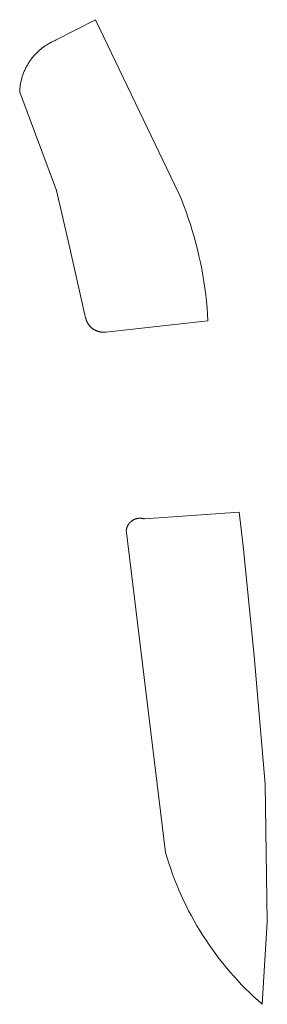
# Model space of a CAD drawing. Extents: x 212171 to 228808, y 571701 to 593093.
# Tile 45 of 97: x 221927 to 221933, y 585068 to 585091. Entities that reach past the tile are written whole.
import ezdxf

# ---------------------------------------------------------------- set-up
doc = ezdxf.new("R2010")
doc.units = 0
doc.layers.add('016 Alles planjaar 2023', color=72, linetype='Continuous', lineweight=20, true_color=0x1e90ff)

msp = doc.modelspace()

# ---------------------------------------------------------------- hatches: boundary and pattern name
at = {"layer": '016 Alles planjaar 2023', "true_color": 0x1e90ff}
h = msp.add_hatch(dxfattribs=at)
h.set_pattern_fill('DQ_CLEAR', color=72, style=0)
h.set_pattern_definition([])
h.paths.add_polyline_path([(221927.95, 585090.049), (221927.929, 585090.04), (221927.908, 585090.032), (221927.888, 585090.022), (221927.867, 585090.013), (221927.847, 585090.003), (221927.827, 585089.993), (221927.807, 585089.982), (221927.787, 585089.971), (221927.768, 585089.96), (221927.749, 585089.948), (221927.729, 585089.936), (221927.71, 585089.924), (221927.692, 585089.912), (221927.673, 585089.899), (221927.655, 585089.886), (221927.637, 585089.872), (221927.619, 585089.859), (221927.601, 585089.844), (221927.584, 585089.83), (221927.567, 585089.816), (221927.55, 585089.801), (221927.533, 585089.785), (221927.517, 585089.77), (221927.501, 585089.754), (221927.485, 585089.738), (221927.469, 585089.722), (221927.454, 585089.705), (221927.439, 585089.688), (221927.424, 585089.671), (221927.41, 585089.654), (221927.396, 585089.637), (221927.382, 585089.619), (221927.368, 585089.601), (221927.355, 585089.583), (221927.342, 585089.564), (221927.329, 585089.545), (221927.317, 585089.527), (221927.305, 585089.508), (221927.293, 585089.488), (221927.282, 585089.469), (221927.271, 585089.449), (221927.26, 585089.429), (221927.25, 585089.409), (221927.24, 585089.389), (221927.23, 585089.369), (221927.221, 585089.348), (221927.212, 585089.328), (221927.203, 585089.307), (221927.195, 585089.286), (221927.187, 585089.265), (221927.179, 585089.243), (221927.172, 585089.222), (221927.165, 585089.201), (221927.158, 585089.179), (221927.152, 585089.157), (221927.146, 585089.136), (221927.141, 585089.114), (221927.136, 585089.092), (221927.131, 585089.07), (221927.127, 585089.048), (221927.123, 585089.025), (221927.119, 585089.003), (221927.116, 585088.981), (221927.113, 585088.958), (221927.111, 585088.936), (221927.109, 585088.914), (221927.107, 585088.891), (221927.106, 585088.869), (221927.105, 585088.846), (221927.955, 585086.572), (221928.23, 585085.408), (221928.63, 585083.627), (221928.632, 585083.62), (221928.633, 585083.613), (221928.635, 585083.607), (221928.637, 585083.6), (221928.639, 585083.593), (221928.641, 585083.586), (221928.643, 585083.58), (221928.645, 585083.573), (221928.648, 585083.566), (221928.65, 585083.56), (221928.653, 585083.553), (221928.655, 585083.547), (221928.658, 585083.54), (221928.661, 585083.534), (221928.664, 585083.528), (221928.667, 585083.522), (221928.671, 585083.515), (221928.674, 585083.509), (221928.677, 585083.503), (221928.681, 585083.497), (221928.685, 585083.491), (221928.688, 585083.485), (221928.692, 585083.479), (221928.696, 585083.473), (221928.7, 585083.468), (221928.704, 585083.462), (221928.709, 585083.456), (221928.713, 585083.451), (221928.717, 585083.445), (221928.722, 585083.44), (221928.727, 585083.435), (221928.731, 585083.43), (221928.736, 585083.424), (221928.741, 585083.419), (221928.746, 585083.414), (221928.751, 585083.409), (221928.756, 585083.405), (221928.761, 585083.4), (221928.766, 585083.395), (221928.772, 585083.391), (221928.777, 585083.386), (221928.783, 585083.382), (221928.788, 585083.378), (221928.794, 585083.373), (221928.799, 585083.369), (221928.805, 585083.365), (221928.811, 585083.361), (221928.817, 585083.358), (221928.823, 585083.354), (221928.829, 585083.35), (221928.835, 585083.347), (221928.841, 585083.343), (221928.847, 585083.34), (221928.854, 585083.337), (221928.86, 585083.334), (221928.866, 585083.331), (221928.873, 585083.328), (221928.879, 585083.325), (221928.886, 585083.323), (221928.892, 585083.32), (221928.899, 585083.318), (221928.905, 585083.315), (221928.912, 585083.313), (221928.919, 585083.311), (221928.925, 585083.309), (221928.932, 585083.307), (221928.939, 585083.305), (221928.946, 585083.303), (221928.953, 585083.302), (221928.959, 585083.301), (221928.966, 585083.299), (221928.973, 585083.298), (221928.98, 585083.297), (221928.987, 585083.296), (221928.994, 585083.295), (221929.001, 585083.294), (221929.008, 585083.294), (221929.015, 585083.293), (221929.022, 585083.293), (221929.029, 585083.292), (221929.036, 585083.292), (221929.043, 585083.292), (221929.05, 585083.292), (221929.057, 585083.292), (221929.064, 585083.293), (221929.071, 585083.293), (221929.078, 585083.294), (221929.085, 585083.294), (221929.092, 585083.295), (221929.099, 585083.296), (221931.458, 585083.551), (221931.449, 585083.703), (221931.438, 585083.854), (221931.424, 585084.005), (221931.407, 585084.156), (221931.388, 585084.307), (221931.366, 585084.457), (221931.341, 585084.607), (221931.314, 585084.756), (221931.284, 585084.905), (221931.252, 585085.054), (221931.217, 585085.201), (221931.179, 585085.349), (221931.139, 585085.495), (221931.097, 585085.641), (221931.052, 585085.786), (221931.004, 585085.93), (221930.954, 585086.073), (221930.902, 585086.216), (221930.846, 585086.357), (221930.789, 585086.498), (221928.862, 585090.518), (221927.95, 585090.049)])
h = msp.add_hatch(dxfattribs=at)
h.set_pattern_fill('DQ_CLEAR', color=72, style=0)
h.set_pattern_definition([])
h.paths.add_polyline_path([(221929.992, 585078.974), (221929.987, 585078.976), (221929.982, 585078.977), (221929.977, 585078.979), (221929.972, 585078.98), (221929.966, 585078.981), (221929.961, 585078.983), (221929.956, 585078.984), (221929.951, 585078.985), (221929.946, 585078.986), (221929.94, 585078.987), (221929.935, 585078.988), (221929.93, 585078.988), (221929.924, 585078.989), (221929.919, 585078.989), (221929.914, 585078.99), (221929.908, 585078.99), (221929.903, 585078.991), (221929.898, 585078.991), (221929.892, 585078.991), (221929.887, 585078.991), (221929.882, 585078.991), (221929.876, 585078.991), (221929.871, 585078.99), (221929.866, 585078.99), (221929.861, 585078.99), (221929.855, 585078.989), (221929.85, 585078.988), (221929.845, 585078.988), (221929.839, 585078.987), (221929.834, 585078.986), (221929.829, 585078.985), (221929.824, 585078.984), (221929.818, 585078.983), (221929.813, 585078.982), (221929.808, 585078.98), (221929.803, 585078.979), (221929.798, 585078.978), (221929.793, 585078.976), (221929.788, 585078.974), (221929.783, 585078.973), (221929.777, 585078.971), (221929.773, 585078.969), (221929.768, 585078.967), (221929.763, 585078.965), (221929.758, 585078.963), (221929.753, 585078.961), (221929.748, 585078.958), (221929.743, 585078.956), (221929.739, 585078.953), (221929.734, 585078.951), (221929.729, 585078.948), (221929.725, 585078.946), (221929.72, 585078.943), (221929.716, 585078.94), (221929.711, 585078.937), (221929.707, 585078.934), (221929.702, 585078.931), (221929.698, 585078.928), (221929.694, 585078.925), (221929.689, 585078.921), (221929.685, 585078.918), (221929.681, 585078.915), (221929.677, 585078.911), (221929.673, 585078.908), (221929.669, 585078.904), (221929.665, 585078.9), (221929.662, 585078.897), (221929.658, 585078.893), (221929.654, 585078.889), (221929.651, 585078.885), (221929.647, 585078.881), (221929.644, 585078.877), (221929.64, 585078.873), (221929.637, 585078.869), (221929.633, 585078.865), (221929.63, 585078.86), (221929.627, 585078.856), (221929.624, 585078.852), (221929.621, 585078.847), (221929.618, 585078.843), (221929.615, 585078.838), (221929.613, 585078.834), (221929.61, 585078.829), (221929.607, 585078.824), (221929.605, 585078.82), (221929.602, 585078.815), (221929.6, 585078.81), (221929.598, 585078.805), (221929.595, 585078.801), (221929.593, 585078.796), (221929.591, 585078.791), (221929.589, 585078.786), (221929.587, 585078.781), (221929.585, 585078.776), (221929.584, 585078.771), (221929.582, 585078.766), (221929.58, 585078.761), (221929.579, 585078.755), (221929.578, 585078.75), (221929.576, 585078.745), (221929.575, 585078.74), (221929.574, 585078.735), (221929.573, 585078.73), (221929.572, 585078.724), (221929.571, 585078.719), (221930.48, 585071.263), (221930.517, 585071.136), (221930.557, 585071.011), (221930.599, 585070.885), (221930.643, 585070.761), (221930.689, 585070.638), (221930.738, 585070.515), (221930.788, 585070.393), (221930.841, 585070.272), (221930.897, 585070.152), (221930.954, 585070.034), (221931.013, 585069.916), (221931.075, 585069.799), (221931.139, 585069.684), (221931.204, 585069.569), (221931.272, 585069.456), (221931.342, 585069.344), (221931.414, 585069.233), (221931.488, 585069.124), (221931.564, 585069.016), (221931.641, 585068.909), (221931.721, 585068.804), (221931.803, 585068.701), (221931.886, 585068.598), (221931.971, 585068.498), (221932.058, 585068.399), (221932.147, 585068.301), (221932.238, 585068.205), (221932.33, 585068.111), (221932.424, 585068.018), (221932.52, 585067.927), (221932.617, 585067.838), (221932.716, 585067.751), (221932.832, 585069.661), (221932.779, 585072.844), (221932.526, 585075.809), (221932.275, 585078.341), (221932.181, 585079.133), (221929.992, 585078.974)])

# ---------------------------------------------------------------- linework, layer by layer
at = {"layer": '016 Alles planjaar 2023', "color": 14, "true_color": 0x004000}
for points in [[(221927.95, 585090.049), (221927.929, 585090.04), (221927.908, 585090.032), (221927.888, 585090.022), (221927.867, 585090.013), (221927.847, 585090.003), (221927.827, 585089.993), (221927.807, 585089.982), (221927.787, 585089.971), (221927.768, 585089.96), (221927.749, 585089.948), (221927.729, 585089.936), (221927.71, 585089.924), (221927.692, 585089.912), (221927.673, 585089.899), (221927.655, 585089.886), (221927.637, 585089.872), (221927.619, 585089.859), (221927.601, 585089.844), (221927.584, 585089.83), (221927.567, 585089.816), (221927.55, 585089.801), (221927.533, 585089.785), (221927.517, 585089.77), (221927.501, 585089.754), (221927.485, 585089.738), (221927.469, 585089.722), (221927.454, 585089.705), (221927.439, 585089.688), (221927.424, 585089.671), (221927.41, 585089.654), (221927.396, 585089.637), (221927.382, 585089.619), (221927.368, 585089.601), (221927.355, 585089.583), (221927.342, 585089.564), (221927.329, 585089.545), (221927.317, 585089.527), (221927.305, 585089.508), (221927.293, 585089.488), (221927.282, 585089.469), (221927.271, 585089.449), (221927.26, 585089.429), (221927.25, 585089.409), (221927.24, 585089.389), (221927.23, 585089.369), (221927.221, 585089.348), (221927.212, 585089.328), (221927.203, 585089.307), (221927.195, 585089.286), (221927.187, 585089.265), (221927.179, 585089.243), (221927.172, 585089.222), (221927.165, 585089.201), (221927.158, 585089.179), (221927.152, 585089.157), (221927.146, 585089.136), (221927.141, 585089.114), (221927.136, 585089.092), (221927.131, 585089.07), (221927.127, 585089.048), (221927.123, 585089.025), (221927.119, 585089.003), (221927.116, 585088.981), (221927.113, 585088.958), (221927.111, 585088.936), (221927.109, 585088.914), (221927.107, 585088.891), (221927.106, 585088.869), (221927.105, 585088.846), (221927.955, 585086.572), (221928.23, 585085.408), (221928.63, 585083.627), (221928.632, 585083.62), (221928.633, 585083.613), (221928.635, 585083.607), (221928.637, 585083.6), (221928.639, 585083.593), (221928.641, 585083.586), (221928.643, 585083.58), (221928.645, 585083.573), (221928.648, 585083.566), (221928.65, 585083.56), (221928.653, 585083.553), (221928.655, 585083.547), (221928.658, 585083.54), (221928.661, 585083.534), (221928.664, 585083.528), (221928.667, 585083.522), (221928.671, 585083.515), (221928.674, 585083.509), (221928.677, 585083.503), (221928.681, 585083.497), (221928.685, 585083.491), (221928.688, 585083.485), (221928.692, 585083.479), (221928.696, 585083.473), (221928.7, 585083.468), (221928.704, 585083.462), (221928.709, 585083.456), (221928.713, 585083.451), (221928.717, 585083.445), (221928.722, 585083.44), (221928.727, 585083.435), (221928.731, 585083.43), (221928.736, 585083.424), (221928.741, 585083.419), (221928.746, 585083.414), (221928.751, 585083.409), (221928.756, 585083.405), (221928.761, 585083.4), (221928.766, 585083.395), (221928.772, 585083.391), (221928.777, 585083.386), (221928.783, 585083.382), (221928.788, 585083.378), (221928.794, 585083.373), (221928.799, 585083.369), (221928.805, 585083.365), (221928.811, 585083.361), (221928.817, 585083.358), (221928.823, 585083.354), (221928.829, 585083.35), (221928.835, 585083.347), (221928.841, 585083.343), (221928.847, 585083.34), (221928.854, 585083.337), (221928.86, 585083.334), (221928.866, 585083.331), (221928.873, 585083.328), (221928.879, 585083.325), (221928.886, 585083.323), (221928.892, 585083.32), (221928.899, 585083.318), (221928.905, 585083.315), (221928.912, 585083.313), (221928.919, 585083.311), (221928.925, 585083.309), (221928.932, 585083.307), (221928.939, 585083.305), (221928.946, 585083.303), (221928.953, 585083.302), (221928.959, 585083.301), (221928.966, 585083.299), (221928.973, 585083.298), (221928.98, 585083.297), (221928.987, 585083.296), (221928.994, 585083.295), (221929.001, 585083.294), (221929.008, 585083.294), (221929.015, 585083.293), (221929.022, 585083.293), (221929.029, 585083.292), (221929.036, 585083.292), (221929.043, 585083.292), (221929.05, 585083.292), (221929.057, 585083.292), (221929.064, 585083.293), (221929.071, 585083.293), (221929.078, 585083.294), (221929.085, 585083.294), (221929.092, 585083.295), (221929.099, 585083.296), (221931.458, 585083.551), (221931.449, 585083.703), (221931.438, 585083.854), (221931.424, 585084.005), (221931.407, 585084.156), (221931.388, 585084.307), (221931.366, 585084.457), (221931.341, 585084.607), (221931.314, 585084.756), (221931.284, 585084.905), (221931.252, 585085.054), (221931.217, 585085.201), (221931.179, 585085.349), (221931.139, 585085.495), (221931.097, 585085.641), (221931.052, 585085.786), (221931.004, 585085.93), (221930.954, 585086.073), (221930.902, 585086.216), (221930.846, 585086.357), (221930.789, 585086.498), (221928.862, 585090.518), (221927.95, 585090.049)], [(221929.992, 585078.974), (221929.987, 585078.976), (221929.982, 585078.977), (221929.977, 585078.979), (221929.972, 585078.98), (221929.966, 585078.981), (221929.961, 585078.983), (221929.956, 585078.984), (221929.951, 585078.985), (221929.946, 585078.986), (221929.94, 585078.987), (221929.935, 585078.988), (221929.93, 585078.988), (221929.924, 585078.989), (221929.919, 585078.989), (221929.914, 585078.99), (221929.908, 585078.99), (221929.903, 585078.991), (221929.898, 585078.991), (221929.892, 585078.991), (221929.887, 585078.991), (221929.882, 585078.991), (221929.876, 585078.991), (221929.871, 585078.99), (221929.866, 585078.99), (221929.861, 585078.99), (221929.855, 585078.989), (221929.85, 585078.988), (221929.845, 585078.988), (221929.839, 585078.987), (221929.834, 585078.986), (221929.829, 585078.985), (221929.824, 585078.984), (221929.818, 585078.983), (221929.813, 585078.982), (221929.808, 585078.98), (221929.803, 585078.979), (221929.798, 585078.978), (221929.793, 585078.976), (221929.788, 585078.974), (221929.783, 585078.973), (221929.777, 585078.971), (221929.773, 585078.969), (221929.768, 585078.967), (221929.763, 585078.965), (221929.758, 585078.963), (221929.753, 585078.961), (221929.748, 585078.958), (221929.743, 585078.956), (221929.739, 585078.953), (221929.734, 585078.951), (221929.729, 585078.948), (221929.725, 585078.946), (221929.72, 585078.943), (221929.716, 585078.94), (221929.711, 585078.937), (221929.707, 585078.934), (221929.702, 585078.931), (221929.698, 585078.928), (221929.694, 585078.925), (221929.689, 585078.921), (221929.685, 585078.918), (221929.681, 585078.915), (221929.677, 585078.911), (221929.673, 585078.908), (221929.669, 585078.904), (221929.665, 585078.9), (221929.662, 585078.897), (221929.658, 585078.893), (221929.654, 585078.889), (221929.651, 585078.885), (221929.647, 585078.881), (221929.644, 585078.877), (221929.64, 585078.873), (221929.637, 585078.869), (221929.633, 585078.865), (221929.63, 585078.86), (221929.627, 585078.856), (221929.624, 585078.852), (221929.621, 585078.847), (221929.618, 585078.843), (221929.615, 585078.838), (221929.613, 585078.834), (221929.61, 585078.829), (221929.607, 585078.824), (221929.605, 585078.82), (221929.602, 585078.815), (221929.6, 585078.81), (221929.598, 585078.805), (221929.595, 585078.801), (221929.593, 585078.796), (221929.591, 585078.791), (221929.589, 585078.786), (221929.587, 585078.781), (221929.585, 585078.776), (221929.584, 585078.771), (221929.582, 585078.766), (221929.58, 585078.761), (221929.579, 585078.755), (221929.578, 585078.75), (221929.576, 585078.745), (221929.575, 585078.74), (221929.574, 585078.735), (221929.573, 585078.73), (221929.572, 585078.724), (221929.571, 585078.719), (221930.48, 585071.263), (221930.517, 585071.136), (221930.557, 585071.011), (221930.599, 585070.885), (221930.643, 585070.761), (221930.689, 585070.638), (221930.738, 585070.515), (221930.788, 585070.393), (221930.841, 585070.272), (221930.897, 585070.152), (221930.954, 585070.034), (221931.013, 585069.916), (221931.075, 585069.799), (221931.139, 585069.684), (221931.204, 585069.569), (221931.272, 585069.456), (221931.342, 585069.344), (221931.414, 585069.233), (221931.488, 585069.124), (221931.564, 585069.016), (221931.641, 585068.909), (221931.721, 585068.804), (221931.803, 585068.701), (221931.886, 585068.598), (221931.971, 585068.498), (221932.058, 585068.399), (221932.147, 585068.301), (221932.238, 585068.205), (221932.33, 585068.111), (221932.424, 585068.018), (221932.52, 585067.927), (221932.617, 585067.838), (221932.716, 585067.751), (221932.832, 585069.661), (221932.779, 585072.844), (221932.526, 585075.809), (221932.275, 585078.341), (221932.181, 585079.133), (221929.992, 585078.974)]]:
    msp.add_lwpolyline(points, close=True, dxfattribs=at)

doc.saveas('drawing.dxf')
